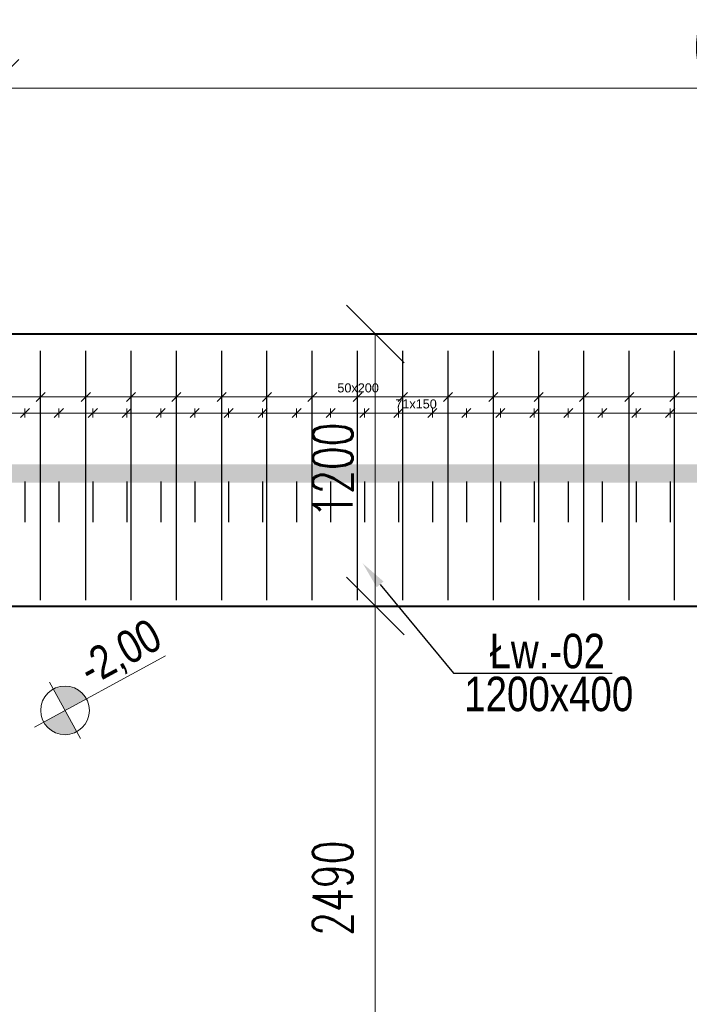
# Model space of a CAD drawing. Extents: x -274995 to 107519, y -337635 to 244261.
# Tile 17 of 49: x 57038 to 59996, y -46824 to -42478. Entities that reach past the tile are written whole.
import ezdxf
from ezdxf import colors
from ezdxf.entities.mleader import LeaderData, LeaderLine
from ezdxf.math import Vec2, Vec3

# ---------------------------------------------------------------- set-up
doc = ezdxf.new("R2010")
doc.units = 0
doc.header["$LTSCALE"] = 10
doc.header["$MEASUREMENT"] = 0
for name, color, linetype, lineweight in [('P-Linia1', 3, 'Continuous', 40), ('P-Opis', 1, 'Continuous', 18), ('P-Opis fundamenty', 193, 'Continuous', 9), ('P-Wymiar', 254, 'Continuous', 9)]:
    doc.layers.add(name, color=color, linetype=linetype, lineweight=lineweight)
doc.layers.add('RCAD_opis rozkładu', color=7, linetype='Continuous')
doc.layers.add('RCAD_rozkład pręta', color=7, linetype='Continuous')
doc.styles.add('_Fd Opis', font='arial.ttf', dxfattribs={"width": 0.8})
doc.styles.add('ROMANS', font='romans.shx', dxfattribs={"width": 0.7})
doc.styles.add('style1', font='arial.ttf')
doc.dimstyles.new('A100', dxfattribs={"dimscale": 100, "dimtxt": 1.75, "dimasz": 0.1, "dimexe": 0, "dimexo": 0, "dimgap": 1, "dimtad": 1, "dimdec": 4, "dimrnd": 0.1, "dimdsep": 46, "dimtxsty": 'ROMANS', "dimblk": '[[[[[[[[', "dimcen": 2, "dimdle": 2, "dimse1": 1, "dimse2": 1, "dimclrd": 256, "dimclrt": 1, "dimadec": 0, "dimazin": 0, "dimtfac": 1, "dimtdec": 4, "dimtix": 1, "dimtmove": 2, "dimatfit": 3, "dimldrblk": '[[[[[[[[', "dimfxl": 1, "dimtvp": 0.6, "dimtolj": 1, "dimlwd": 9, "dimarcsym": 0})

# ---------------------------------------------------------------- blocks, each defined once
blk = doc.blocks.new('A$C798F0764')
at = {"layer": 'P-Opis'}
h = blk.add_hatch(color=1, dxfattribs=at)
h.dxf.hatch_style = 1
h.paths.add_polyline_path([(86.8, -43.2), (-30.1, -160, 0.414214), (203.7, -160)])
h.paths.add_polyline_path([(-30.1, 73.7), (86.8, -43.2), (203.7, 73.7, 0.414214)])
at = {"layer": 'P-Opis', "color": 1}
for p, q in [((-80.3, -210.3), (636.1, 506.1)), ((-67.7, 111.3), (241.3, -197.6))]:
    blk.add_line(p, q, dxfattribs=at)
blk.add_circle((86.8, -43.2), 165.3, dxfattribs=at)
blk = doc.blocks.new('[[[[[[[[')
at = {"layer": 'P-Wymiar'}
for p, q in [((0, 18), (0, -18)), ((-12.73, -12.73), (12.73, 12.73)), ((0, 0), (-4.63, 0))]:
    blk.add_line(p, q, dxfattribs=at)
blk = doc.blocks.new('*D514')
at = {"layer": 'Defpoints', "color": 0, "transparency": 16777216}
for p in [(56907.7, -45066.1), (58608.4, -45066.1), (55367.6, -47556.1)]:
    blk.add_point(p, dxfattribs=at)
at = {"layer": 'P-Wymiar', "lineweight": 9, "transparency": 16777216}
blk.add_line((58608.4, -47546.1), (58608.4, -45076.1), dxfattribs=at)
at = {"layer": 'P-Wymiar', "lineweight": 9, "transparency": 16777216, "xscale": 10, "yscale": 10, "zscale": 10}
for p, rotation in [((58608.4, -45066.1), 90), ((58608.4, -47556.1), 270)]:
    blk.add_blockref('[[[[[[[[', p, dxfattribs=dict(at, rotation=rotation))
at = {"layer": 'P-Wymiar', "color": 1, "transparency": 16777216, "insert": (58420.9, -46311.1), "char_height": 175, "attachment_point": 5, "rotation": 90, "style": 'ROMANS'}
blk.add_mtext('\\A1;2490', dxfattribs=at)
blk = doc.blocks.new('*D583')
at = {"layer": 'Defpoints', "color": 0, "transparency": 16777216}
for p in [(58159.6, -43866.1), (58608.4, -43866.1), (58159.6, -45066.1)]:
    blk.add_point(p, dxfattribs=at)
at = {"layer": 'P-Wymiar', "lineweight": 9, "transparency": 16777216}
blk.add_line((58608.4, -45056.1), (58608.4, -43876.1), dxfattribs=at)
at = {"layer": 'P-Wymiar', "lineweight": 9, "transparency": 16777216, "xscale": 10, "yscale": 10, "zscale": 10}
for p, rotation in [((58608.4, -43866.1), 90), ((58608.4, -45066.1), 270)]:
    blk.add_blockref('[[[[[[[[', p, dxfattribs=dict(at, rotation=rotation))
at = {"layer": 'P-Wymiar', "color": 1, "transparency": 16777216, "insert": (58420.9, -44466.1), "char_height": 175, "attachment_point": 5, "rotation": 90, "style": 'ROMANS'}
blk.add_mtext('\\A1;1200', dxfattribs=at)
blk = doc.blocks.new('*D603')
at = {"layer": 'Defpoints', "color": 0, "transparency": 16777216}
for p in [(56907.7, -42780.7), (56907.7, -45066.1), (63532.7, -45066.1)]:
    blk.add_point(p, dxfattribs=at)
at = {"layer": 'P-Wymiar', "lineweight": 9, "transparency": 16777216}
blk.add_line((63522.7, -42780.7), (56917.7, -42780.7), dxfattribs=at)
at = {"layer": 'P-Wymiar', "lineweight": 9, "transparency": 16777216, "xscale": 10, "yscale": 10, "zscale": 10, "rotation": 180}
blk.add_blockref('[[[[[[[[', (56907.7, -42780.7), dxfattribs=at)
at = {"layer": 'P-Wymiar', "lineweight": 9, "transparency": 16777216, "xscale": 10, "yscale": 10, "zscale": 10}
blk.add_blockref('[[[[[[[[', (63532.7, -42780.7), dxfattribs=at)
at = {"layer": 'P-Wymiar', "color": 1, "transparency": 16777216, "insert": (60220.2, -42593.2), "char_height": 175, "attachment_point": 5, "style": 'ROMANS'}
blk.add_mtext('\\A1;6625', dxfattribs=at)

msp = doc.modelspace()

# ---------------------------------------------------------------- linework, layer by layer
at = {"layer": 'Defpoints', "color": 4, "const_width": 80}
msp.add_lwpolyline([(64132.74774, -53461.12697), (64132.74774, -44481.12831), (53432.46335, -44481.12831)], dxfattribs=at)
at = {"layer": 'P-Linia1'}
for points in [[(40007.78413, -59161.12697), (64732.71154, -59161.12697), (64732.71154, -43866.12831), (50782.74774, -43866.12831)], [(56907.74774, -57961.12697), (56907.74774, -45066.12831), (63532.71154, -45066.12831), (63532.71154, -57961.12697), (56907.74774, -57961.12697)]]:
    msp.add_lwpolyline(points, dxfattribs=at)
at = {"layer": 'RCAD_opis rozkładu', "color": 8, "lineweight": 0}
for p, q in [((57130.29313, -44143.52586), (56930.29313, -44143.52586)), ((57150.29313, -44123.52586), (57110.29313, -44163.52586)), ((57130.29313, -44163.52586), (57130.29313, -44123.52586)), ((57330.29313, -44143.52586), (57130.29313, -44143.52586)), ((57350.29313, -44123.52586), (57310.29313, -44163.52586)), ((57330.29313, -44163.52586), (57330.29313, -44123.52586)), ((57530.29313, -44143.52586), (57330.29313, -44143.52586)), ((57550.29313, -44123.52586), (57510.29313, -44163.52586)), ((57530.29313, -44163.52586), (57530.29313, -44123.52586)), ((57730.29313, -44143.52586), (57530.29313, -44143.52586)), ((57750.29313, -44123.52586), (57710.29313, -44163.52586)), ((57730.29313, -44163.52586), (57730.29313, -44123.52586)), ((57930.29313, -44143.52586), (57730.29313, -44143.52586)), ((57950.29313, -44123.52586), (57910.29313, -44163.52586)), ((57930.29313, -44163.52586), (57930.29313, -44123.52586)), ((58130.29313, -44143.52586), (57930.29313, -44143.52586)), ((58150.29313, -44123.52586), (58110.29313, -44163.52586)), ((58130.29313, -44163.52586), (58130.29313, -44123.52586)), ((58330.29313, -44143.52586), (58130.29313, -44143.52586)), ((58350.29313, -44123.52586), (58310.29313, -44163.52586)), ((58330.29313, -44163.52586), (58330.29313, -44123.52586)), ((58430.29313, -44143.52586), (58330.29313, -44143.52586)), ((58430.29313, -44143.52586), (58530.29313, -44143.52586)), ((58510.29313, -44163.52586), (58550.29313, -44123.52586)), ((58530.29313, -44163.52586), (58530.29313, -44123.52586)), ((58530.29313, -44143.52586), (58730.29313, -44143.52586)), ((58710.29313, -44163.52586), (58750.29313, -44123.52586)), ((58730.29313, -44163.52586), (58730.29313, -44123.52586)), ((58730.29313, -44143.52586), (58930.29313, -44143.52586)), ((58910.29313, -44163.52586), (58950.29313, -44123.52586)), ((58930.29313, -44163.52586), (58930.29313, -44123.52586)), ((58930.29313, -44143.52586), (59130.29313, -44143.52586)), ((59110.29313, -44163.52586), (59150.29313, -44123.52586)), ((59130.29313, -44163.52586), (59130.29313, -44123.52586)), ((59130.29313, -44143.52586), (59330.29313, -44143.52586)), ((59310.29313, -44163.52586), (59350.29313, -44123.52586)), ((59330.29313, -44163.52586), (59330.29313, -44123.52586)), ((59330.29313, -44143.52586), (59530.29313, -44143.52586)), ((59510.29313, -44163.52586), (59550.29313, -44123.52586)), ((59530.29313, -44163.52586), (59530.29313, -44123.52586)), ((59530.29313, -44143.52586), (59730.29313, -44143.52586)), ((59710.29313, -44163.52586), (59750.29313, -44123.52586)), ((59730.29313, -44163.52586), (59730.29313, -44123.52586)), ((59730.29313, -44143.52586), (59930.29313, -44143.52586)), ((59910.29313, -44163.52586), (59950.29313, -44123.52586)), ((59930.29313, -44163.52586), (59930.29313, -44123.52586)), ((59930.29313, -44143.52586), (60130.29313, -44143.52586)), ((57061.0133, -44214.28695), (56911.0133, -44214.28695)), ((57081.0133, -44194.28695), (57041.0133, -44234.28695)), ((57061.0133, -44194.28695), (57061.0133, -44234.28695)), ((57211.0133, -44214.28695), (57061.0133, -44214.28695)), ((57231.0133, -44194.28695), (57191.0133, -44234.28695)), ((57211.0133, -44194.28695), (57211.0133, -44234.28695)), ((57361.0133, -44214.28695), (57211.0133, -44214.28695)), ((57381.0133, -44194.28695), (57341.0133, -44234.28695)), ((57361.0133, -44194.28695), (57361.0133, -44234.28695)), ((57511.0133, -44214.28695), (57361.0133, -44214.28695)), ((57531.0133, -44194.28695), (57491.0133, -44234.28695)), ((57511.0133, -44194.28695), (57511.0133, -44234.28695)), ((57661.0133, -44214.28695), (57511.0133, -44214.28695)), ((57681.0133, -44194.28695), (57641.0133, -44234.28695)), ((57661.0133, -44194.28695), (57661.0133, -44234.28695)), ((57811.0133, -44214.28695), (57661.0133, -44214.28695)), ((57831.0133, -44194.28695), (57791.0133, -44234.28695)), ((57811.0133, -44194.28695), (57811.0133, -44234.28695)), ((57961.0133, -44214.28695), (57811.0133, -44214.28695)), ((57981.0133, -44194.28695), (57941.0133, -44234.28695)), ((57961.0133, -44194.28695), (57961.0133, -44234.28695)), ((58111.0133, -44214.28695), (57961.0133, -44214.28695)), ((58131.0133, -44194.28695), (58091.0133, -44234.28695)), ((58111.0133, -44194.28695), (58111.0133, -44234.28695)), ((58261.0133, -44214.28695), (58111.0133, -44214.28695)), ((58281.0133, -44194.28695), (58241.0133, -44234.28695)), ((58261.0133, -44194.28695), (58261.0133, -44234.28695)), ((58411.0133, -44214.28695), (58261.0133, -44214.28695)), ((58431.0133, -44194.28695), (58391.0133, -44234.28695)), ((58411.0133, -44194.28695), (58411.0133, -44234.28695)), ((58561.0133, -44214.28695), (58411.0133, -44214.28695)), ((58581.0133, -44194.28695), (58541.0133, -44234.28695)), ((58561.0133, -44194.28695), (58561.0133, -44234.28695)), ((58711.0133, -44214.28695), (58561.0133, -44214.28695)), ((58731.0133, -44194.28695), (58691.0133, -44234.28695)), ((58711.0133, -44194.28695), (58711.0133, -44234.28695)), ((58786.0133, -44214.28695), (58711.0133, -44214.28695)), ((58786.0133, -44214.28695), (58861.0133, -44214.28695)), ((58841.0133, -44234.28695), (58881.0133, -44194.28695)), ((58861.0133, -44194.28695), (58861.0133, -44234.28695)), ((58861.0133, -44214.28695), (59011.0133, -44214.28695)), ((58991.0133, -44234.28695), (59031.0133, -44194.28695)), ((59011.0133, -44194.28695), (59011.0133, -44234.28695)), ((59011.0133, -44214.28695), (59161.0133, -44214.28695)), ((59141.0133, -44234.28695), (59181.0133, -44194.28695)), ((59161.0133, -44194.28695), (59161.0133, -44234.28695)), ((59161.0133, -44214.28695), (59311.0133, -44214.28695)), ((59291.0133, -44234.28695), (59331.0133, -44194.28695)), ((59311.0133, -44194.28695), (59311.0133, -44234.28695)), ((59311.0133, -44214.28695), (59461.0133, -44214.28695)), ((59441.0133, -44234.28695), (59481.0133, -44194.28695)), ((59461.0133, -44194.28695), (59461.0133, -44234.28695)), ((59461.0133, -44214.28695), (59611.0133, -44214.28695)), ((59591.0133, -44234.28695), (59631.0133, -44194.28695)), ((59611.0133, -44194.28695), (59611.0133, -44234.28695)), ((59611.0133, -44214.28695), (59761.0133, -44214.28695)), ((59741.0133, -44234.28695), (59781.0133, -44194.28695)), ((59761.0133, -44194.28695), (59761.0133, -44234.28695)), ((59761.0133, -44214.28695), (59911.0133, -44214.28695)), ((59891.0133, -44234.28695), (59931.0133, -44194.28695)), ((59911.0133, -44194.28695), (59911.0133, -44234.28695)), ((59911.0133, -44214.28695), (60061.0133, -44214.28695))]:
    msp.add_line(p, q, dxfattribs=at)
at = {"layer": 'RCAD_rozkład pręta', "color": 7, "linetype": 'ByBlock', "lineweight": 30}
for p, q in [((57130.29313, -45039.76169), (57130.29313, -43939.76169)), ((57330.29313, -45039.76169), (57330.29313, -43939.76169)), ((57530.29313, -45039.76169), (57530.29313, -43939.76169)), ((57730.29313, -45039.76169), (57730.29313, -43939.76169)), ((57930.29313, -45039.76169), (57930.29313, -43939.76169)), ((58130.29313, -45039.76169), (58130.29313, -43939.76169)), ((58330.29313, -45039.76169), (58330.29313, -43939.76169)), ((58530.29313, -45039.76169), (58530.29313, -43939.76169)), ((58730.29313, -45039.76169), (58730.29313, -43939.76169)), ((58930.29313, -45039.76169), (58930.29313, -43939.76169)), ((59130.29313, -45039.76169), (59130.29313, -43939.76169)), ((59330.29313, -45039.76169), (59330.29313, -43939.76169)), ((59530.29313, -45039.76169), (59530.29313, -43939.76169)), ((59730.29313, -45039.76169), (59730.29313, -43939.76169)), ((59930.29313, -45039.76169), (59930.29313, -43939.76169)), ((57061.0133, -44516.12831), (57061.0133, -44696.12758)), ((57211.0133, -44516.12831), (57211.0133, -44696.12758)), ((57361.0133, -44516.12831), (57361.0133, -44696.12758)), ((57511.0133, -44516.12831), (57511.0133, -44696.12758)), ((57661.0133, -44516.12831), (57661.0133, -44696.12758)), ((57811.0133, -44516.12831), (57811.0133, -44696.12758)), ((57961.0133, -44516.12831), (57961.0133, -44696.12758)), ((58111.0133, -44516.12831), (58111.0133, -44696.12758)), ((58261.0133, -44516.12831), (58261.0133, -44696.12758)), ((58411.0133, -44516.12831), (58411.0133, -44696.12758)), ((58561.0133, -44516.12831), (58561.0133, -44696.12758)), ((58711.0133, -44516.12831), (58711.0133, -44696.12758)), ((58861.0133, -44516.12831), (58861.0133, -44696.12758)), ((59011.0133, -44516.12831), (59011.0133, -44696.12758)), ((59161.0133, -44516.12831), (59161.0133, -44696.12758)), ((59311.0133, -44516.12831), (59311.0133, -44696.12758)), ((59461.0133, -44516.12831), (59461.0133, -44696.12758)), ((59611.0133, -44516.12831), (59611.0133, -44696.12758)), ((59761.0133, -44516.12831), (59761.0133, -44696.12758)), ((59911.0133, -44516.12831), (59911.0133, -44696.12758))]:
    msp.add_line(p, q, dxfattribs=at)

# ---------------------------------------------------------------- block references
at = {"layer": 'P-Opis fundamenty', "color": 1, "xscale": 0.65, "yscale": 0.65, "zscale": 0.65, "rotation": 343.5684437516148}
msp.add_blockref('A$C798F0764', (57192.19655, -45483.77984), dxfattribs=at)

# ---------------------------------------------------------------- texts
at = {"layer": 'P-Opis fundamenty', "insert": (57322.7517, -45368.90357), "char_height": 146.25, "attachment_point": 4, "rotation": 28.56844375, "style": '_Fd Opis'}
msp.add_mtext('{\\W0.8;-2,00}', dxfattribs=at)
at = {"layer": 'P-Opis fundamenty', "char_height": 152.1, "style": '_Fd Opis'}
for s, insert, attachment_point in [('Łw.-02', (59623.16989, -45265.67098), 6), ('1200x400', (59001.25944, -45455.14414), 4)]:
    msp.add_mtext(s, dxfattribs=dict(at, insert=insert, attachment_point=attachment_point))
at = {"layer": 'RCAD_opis rozkładu', "color": 2, "char_height": 40, "attachment_point": 7, "style": 'style1'}
for s, insert in [('50x200', (58441.12532, -44123.94878)), ('71x150', (58697.0092, -44194.70987))]:
    msp.add_mtext(s, dxfattribs=dict(at, insert=insert))

# ---------------------------------------------------------------- dimensions: what is measured, and where the dimension line sits
at = {"layer": 'P-Wymiar'}
dim = msp.add_linear_dim(base=(56907.74774, -42780.73088), p1=(63532.71154, -45066.12831), p2=(56907.74774, -45066.12831), dimstyle='A100', dxfattribs=at)
dim.commit()
dim.dimension.update_dxf_attribs({"geometry": '*D603', "text_midpoint": (60220.22964, -42593.23088)})
for base, p1, p2, picture, middle in [((58608.44697, -43866.12831), (58159.58557, -45066.12831), (58159.58557, -43866.12831), '*D583', (58420.94697, -44466.12831)), ((58608.44697, -45066.12831), (55367.55449, -47556.12831), (56907.74774, -45066.12831), '*D514', (58420.94697, -46311.12831))]:
    dim = msp.add_linear_dim(base=base, p1=p1, p2=p2, angle=90, dimstyle='A100', dxfattribs=at)
    dim.commit()
    dim.dimension.update_dxf_attribs({"geometry": picture, "text_midpoint": middle})

# ---------------------------------------------------------------- leaders
at = {"layer": 'P-Opis fundamenty'}
ml = msp.add_multileader_mtext('Standard', dxfattribs=at)
ml.set_content('         ', color=256)
ml.set_leader_properties()
ml.build(insert=Vec2(0, 0))
ml.multileader.update_dxf_attribs({"arrow_head_size": 120})
ctx = ml.context
ctx.base_point, ctx.arrow_head_size, ctx.plane_origin = Vec3(59654.21703, -45362.05988), 120, Vec3(59768.57709, -47533.56873)
notes = []
notes.append((ctx, [(1, (1, 1, 0), (58953.52095, -45362.05988), (1, 0), 700.69608, [(0, [(58553.40113, -44878.03465)], 0, [])])]))
ctx.mtext.insert, ctx.mtext.flow_direction = Vec3(59656.21703, -45360.05988), 5
for ctx, leaders in notes:
    for number, flags, end, landing, length, lines in leaders:
        leader = LeaderData()
        leader.index, (leader.has_last_leader_line, leader.has_dogleg_vector, leader.attachment_direction) = number, flags
        leader.last_leader_point, leader.dogleg_vector, leader.dogleg_length = Vec3(end), Vec3(landing), length
        for number, points, colour, breaks in lines:
            line = LeaderLine()
            line.index, line.vertices, line.color, line.breaks = number, Vec3.list(points), colors.encode_raw_color(colour), breaks
            leader.lines.append(line)
        ctx.leaders.append(leader)

doc.saveas('drawing.dxf')
